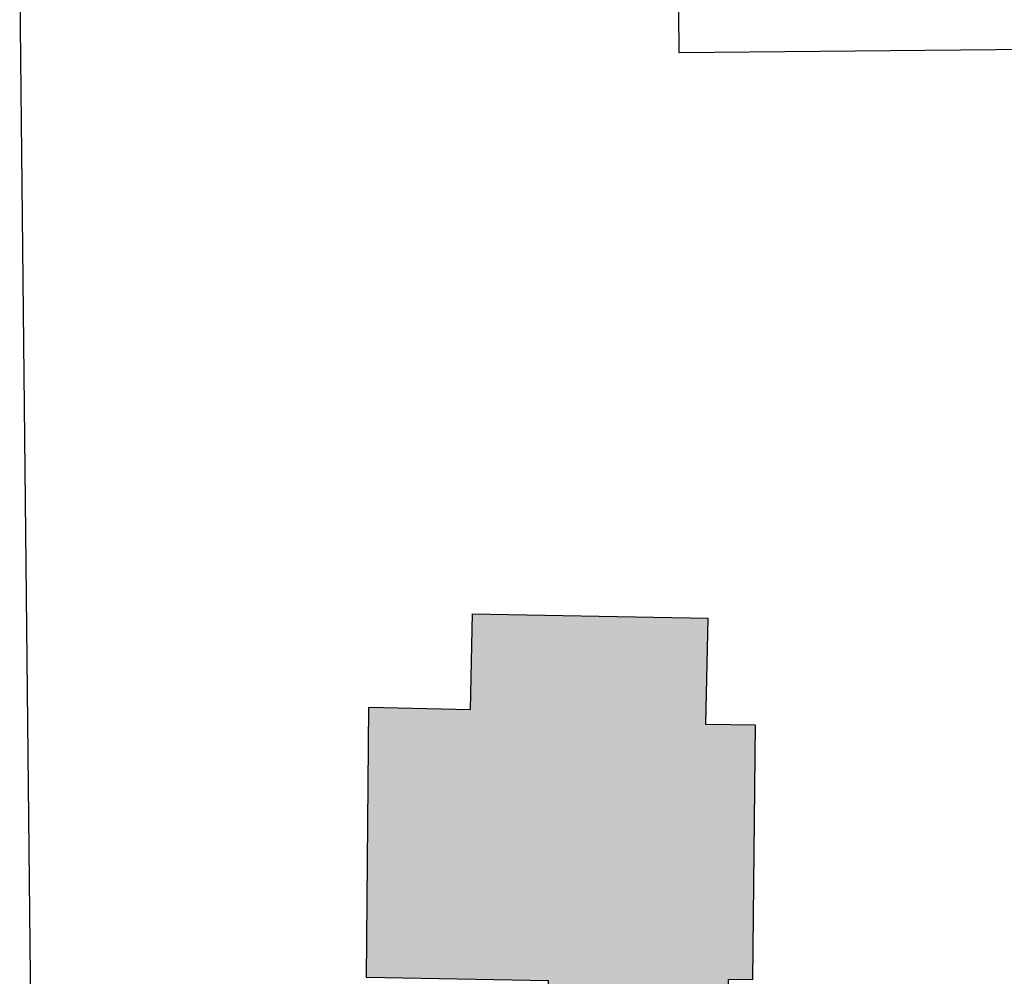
# Model space of a CAD drawing. Extents: x 2300122 to 2305194, y 360020 to 364238.
# Tile 51 of 93: x 2301434 to 2301666, y 361800 to 362025. Entities that reach past the tile are written whole.
import ezdxf

# ---------------------------------------------------------------- set-up
doc = ezdxf.new("R2010")
doc.units = 0
doc.header["$LTSCALE"] = 20
doc.header["$MEASUREMENT"] = 0
doc.linetypes.add('rowex', pattern=[0])
for name, color, linetype in [('BD_X_Building', 231, 'Continuous'), ('DV_X_Property_Line', 7, 'Continuous'), ('RW_X_Fee_RW', 6, 'rowex')]:
    doc.layers.add(name, color=color, linetype=linetype)

msp = doc.modelspace()

# ---------------------------------------------------------------- hatches: boundary and pattern name
at = {"layer": 'BD_X_Building'}
h = msp.add_hatch(color=253, dxfattribs=at)
h.dxf.hatch_style = 1
h.paths.add_polyline_path([(2301516.18, 361863.34), (2301540.17, 361862.84), (2301540.66, 361885.34), (2301596.11, 361884.37), (2301595.58, 361859.37), (2301607.27, 361859.19), (2301606.63, 361799.06), (2301600.92, 361799.18), (2301600.72, 361783.53), (2301599.31, 361783.56), (2301599.22, 361774.4), (2301576.41, 361774.75), (2301576.66, 361785.35), (2301561.85, 361785.72), (2301561.85, 361788.42), (2301558.34, 361788.54), (2301558.53, 361798.85), (2301515.63, 361799.63)])

# ---------------------------------------------------------------- linework, layer by layer
at = {"layer": 'BD_X_Building', "flags": 128}
msp.add_lwpolyline([(2301516.18, 361863.34), (2301540.17, 361862.84), (2301540.66, 361885.34), (2301596.11, 361884.37), (2301595.58, 361859.37), (2301607.27, 361859.19), (2301606.63, 361799.06), (2301600.92, 361799.18), (2301600.72, 361783.53), (2301599.31, 361783.56), (2301599.22, 361774.4), (2301576.41, 361774.75), (2301576.66, 361785.35), (2301561.85, 361785.72), (2301561.85, 361788.42), (2301558.34, 361788.54), (2301558.53, 361798.85), (2301515.63, 361799.63), (2301516.18, 361863.34)], close=True, dxfattribs=at)
at = {"layer": 'DV_X_Property_Line', "flags": 128}
msp.add_lwpolyline([(2301433.88, 362031.36), (2301440.84, 361375.07)], dxfattribs=at)
at = {"layer": 'RW_X_Fee_RW', "flags": 128}
msp.add_lwpolyline([(2301769.35, 362019.42), (2301672.36, 362018.45), (2301589.36, 362017.63), (2301587.92, 362188.07)], dxfattribs=at)

doc.saveas('drawing.dxf')
